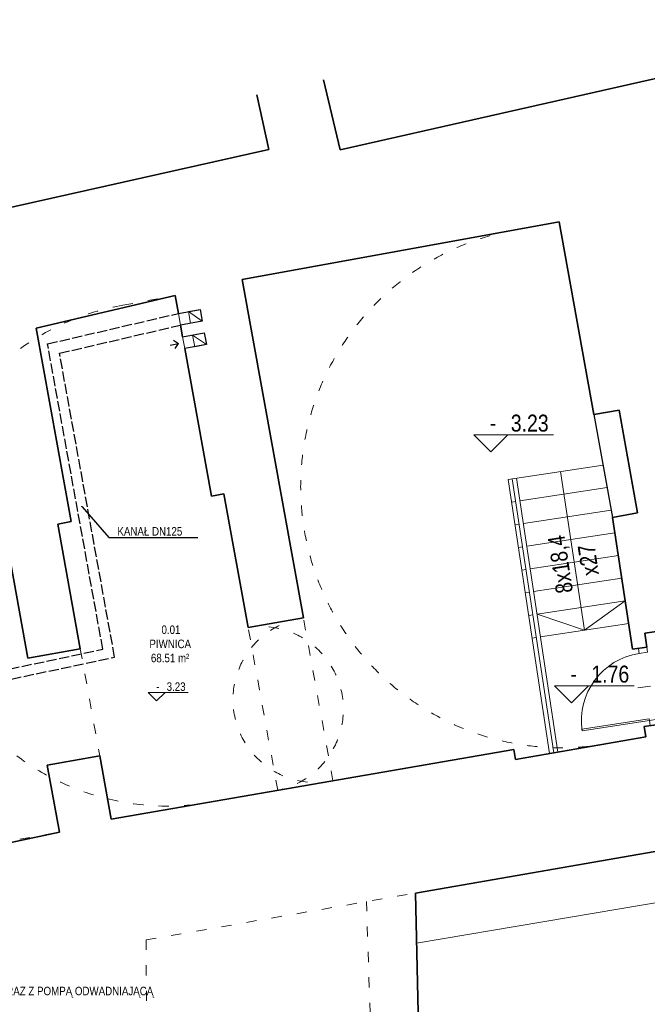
# Model space of a CAD drawing. Header units: centimetres. Extents: x -64755 to -45993, y -134522 to -130049.
# Tile 4 of 9: x -63615 to -62876, y -131500 to -130340. Entities that reach past the tile are written whole.
import ezdxf
from ezdxf import colors
from ezdxf.entities.mleader import LeaderData, LeaderLine
from ezdxf.enums import TextEntityAlignment as Align
from ezdxf.math import Vec2, Vec3

# ---------------------------------------------------------------- set-up
doc = ezdxf.new("R2010")
doc.units = ezdxf.units.CM
doc.linetypes.add('ACAD_ISO02W100', pattern=[15, 12, -3])
doc.linetypes.add('ACAD_ISO03W100', pattern=[30, 12, -18])
for name, color, linetype, lineweight in [('arch C', 1, 'Continuous', 13), ('arch drzwi', 1, 'Continuous', 13), ('arch K', 2, 'Continuous', 25), ('arch N', 1, 'ACAD_ISO03W100', 13), ('arch P', 7, 'Continuous', 35), ('arch T', 41, 'Continuous', 18), ('arch W', 251, 'Continuous', 5)]:
    doc.layers.add(name, color=color, linetype=linetype, lineweight=lineweight)
doc.styles.add('arch arial nar', font='ARIALN.TTF')

# ---------------------------------------------------------------- blocks, each defined once
blk = doc.blocks.new('*U10')
at = {"layer": 'arch drzwi'}
blk.add_line((40, 7.5), (40, -7.5), dxfattribs=at)
at = {"layer": 'arch drzwi', "color": 2}
for points in [[(0, 0), (2, 0), (2, 80), (0, 80)], [(-6, -10), (0, -10), (0, 0), (-6, 0)], [(80, -10), (86, -10), (86, 0), (80, 0)]]:
    blk.add_lwpolyline(points, close=True, dxfattribs=at)
at = {"layer": 'arch drzwi'}
blk.add_arc((0, 0), 80, 0, 90, dxfattribs=at)
blk = doc.blocks.new('_Dot')
at = {"color": 0, "linetype": 'ByBlock', "lineweight": -2}
blk.add_line((-0.5, 0), (-1, 0), dxfattribs=at)
at = {"color": 0, "linetype": 'ByBlock', "const_width": 0.5}
blk.add_lwpolyline([(-0.25, 0, 1), (0.25, 0, 1)], format="xyb", close=True, dxfattribs=at)
blk = doc.blocks.new('strz')
at = {"color": 0}
for p in [(5, 5), (10, 0), (5, -5)]:
    blk.add_line(p, (0, 0), dxfattribs=at)
blk = doc.blocks.new('*U5')
at = {"layer": 'arch W'}
blk.add_lwpolyline([(10, 10), (0, 0), (-10, 10), (37, 10)], dxfattribs=at)
at = {"layer": 'arch W', "color": 2, "style": 'arch arial nar'}
blk.add_attdef('-+', text='', height=10, dxfattribs=at).set_placement((3.25, 12), align=Align.RIGHT)
blk.add_attdef('WYS', (11.78, 11.86), '', height=10, dxfattribs=at)

msp = doc.modelspace()

# ---------------------------------------------------------------- linework, layer by layer
at = {"layer": 'arch C'}
for p, q in [((-63425.93, -130699.92), (-63428.42, -130686.14)), ((-63416.62, -130684), (-63400.35, -130695.28)), ((-63411.62, -130711.55), (-63395.35, -130722.83)), ((-63423.43, -130713.69), (-63420.94, -130727.47)), ((-62928.14, -130864.69), (-63040.05, -130881.64)), ((-63040.05, -130881.64), (-62991.17, -131204.39)), ((-63035.11, -130880.89), (-62986.22, -131203.65)), ((-63030.17, -130880.14), (-62981.28, -131202.9)), ((-62923.32, -130891.27), (-63026.12, -130906.84)), ((-63031.07, -130907.59), (-63036.01, -130908.34)), ((-62918.51, -130917.85), (-63022.08, -130933.53)), ((-63027.02, -130934.28), (-63031.97, -130935.03)), ((-62914.22, -130944.5), (-63018.03, -130960.23)), ((-63022.98, -130960.98), (-63027.92, -130961.73)), ((-62910.18, -130971.2), (-63013.99, -130986.92)), ((-63018.94, -130987.67), (-63023.88, -130988.42)), ((-62906.13, -130997.9), (-63009.95, -131013.62)), ((-63014.89, -131014.37), (-63019.84, -131015.12)), ((-62902.09, -131024.59), (-63005.9, -131040.32)), ((-63010.85, -131041.06), (-63015.79, -131041.81)), ((-62898.04, -131051.29), (-63001.86, -131067.01)), ((-63006.8, -131067.76), (-63011.75, -131068.51)), ((-63147.76, -131427.67), (-62745.79, -131359.8))]:
    msp.add_line(p, q, dxfattribs=at)
for points in [[(-63402.84, -130681.51), (-63416.62, -130684), (-63414.12, -130697.78), (-63400.35, -130695.28)], [(-63397.85, -130709.06), (-63411.62, -130711.55), (-63409.13, -130725.33), (-63395.35, -130722.83)]]:
    msp.add_lwpolyline(points, close=True, dxfattribs=at)
for points in [[(-62949.95, -131059.15), (-62978.26, -130872.28)], [(-63005.9, -131040.32), (-62949.95, -131059.15), (-62902.09, -131024.59)]]:
    msp.add_lwpolyline(points, dxfattribs=at)
at = {"layer": 'arch K', "linetype": 'ACAD_ISO02W100'}
for p, q in [((-63582.53, -130722.05), (-63428.42, -130686.14)), ((-63568.34, -130733.1), (-63425.93, -130699.92)), ((-63517.38, -131081.59), (-63582.53, -130722.05)), ((-63503.49, -131090.91), (-63568.34, -130733.1)), ((-64038.54, -131191.89), (-63517.38, -131081.59)), ((-64036.05, -131203.63), (-63503.49, -131090.91))]:
    msp.add_line(p, q, dxfattribs=at)
at = {"layer": 'arch K'}
msp.add_line((-62938.91, -130805.26), (-62916.98, -130926.29), dxfattribs=at)
for points in [[(-63428.42, -130686.14), (-63402.84, -130681.51), (-63400.35, -130695.28), (-63425.93, -130699.92)], [(-63423.43, -130713.69), (-63397.85, -130709.06), (-63395.35, -130722.83), (-63420.94, -130727.47)]]:
    msp.add_lwpolyline(points, dxfattribs=at)
at = {"layer": 'arch N'}
for p, q in [((-63493.93, -130676.4), (-63432.22, -130665.22)), ((-63246.39, -131236.42), (-63281.16, -131044.54)), ((-63311.42, -131247.68), (-63346.19, -131055.8)), ((-63543.91, -131081), (-63521.09, -131206.95)), ((-63387.92, -131261.43), (-63326.2, -131250.24)), ((-63615.31, -131305.32), (-63568.58, -131296.85))]:
    msp.add_line(p, q, dxfattribs=at)
at = {"layer": 'arch N', "linetype": 'ACAD_ISO03W100'}
for p, q in [((-63466.36, -131423.71), (-63148.97, -131368.74)), ((-63169.14, -132499.27), (-63206.9, -131378.77)), ((-63466.36, -131423.71), (-63461.59, -132525.63))]:
    msp.add_line(p, q, dxfattribs=at)
at = {"layer": 'arch N'}
for centre, radius, start, end in [((-62976.96, -130890.22), 307.41, 100.27136, 282.21403), ((-63440.93, -130968.91), 297.28, 100.27136, 280.27136), ((-63266.55, -131140.96), 97.52, 98.61306, 278.61306), ((-63331.59, -131152.23), 97.52, 278.61306, 98.61306)]:
    msp.add_arc(centre, radius, start, end, dxfattribs=at)
at = {"layer": 'arch P'}
for p, q in [((-62883.64, -130413.5), (-62559.27, -130340.26)), ((-63257.42, -130410.95), (-63237.96, -130493.5)), ((-63237.96, -130493.5), (-62883.64, -130413.5)), ((-63321.89, -130493.07), (-63336.12, -130428.81)), ((-64456.05, -130747.53), (-63321.89, -130493.07)), ((-63353.38, -130646.02), (-62980.03, -130578.36)), ((-62980.03, -130578.36), (-62938.91, -130805.26)), ((-63281.16, -131044.54), (-63353.38, -130646.02)), ((-63596.08, -130703.39), (-63432.22, -130665.22)), ((-63428.42, -130686.14), (-63432.22, -130665.22)), ((-63605.66, -131092.19), (-63680.73, -130677.93)), ((-63423.43, -130713.69), (-63425.93, -130699.92)), ((-63554.78, -130931.28), (-63596.08, -130703.39)), ((-63389.43, -130901.32), (-63420.94, -130727.47)), ((-62938.91, -130805.26), (-62909.39, -130799.91)), ((-62909.39, -130799.91), (-62887.46, -130920.94)), ((-63389.43, -130901.32), (-63374.67, -130898.64)), ((-63346.19, -131055.8), (-63374.67, -130898.64)), ((-62916.98, -130926.29), (-62887.46, -130920.94)), ((-63570.52, -130934.13), (-63554.78, -130931.28)), ((-62916.98, -130926.29), (-62893.46, -131081.58)), ((-63543.91, -131081), (-63570.52, -130934.13)), ((-62879.1, -131062.82), (-62443.7, -130996.87)), ((-63346.19, -131055.8), (-63281.16, -131044.54)), ((-62879.1, -131062.82), (-62876.65, -131079.03)), ((-63605.66, -131092.19), (-63543.91, -131081)), ((-62876.65, -131079.03), (-62893.46, -131081.58)), ((-62862.87, -131170), (-62879.68, -131172.54)), ((-62879.68, -131172.54), (-62877.83, -131184.76)), ((-63031.29, -131211.34), (-62877.83, -131184.76)), ((-63582.84, -131218.14), (-63521.09, -131206.95)), ((-63507.55, -131281.65), (-63521.09, -131206.95)), ((-63507.55, -131281.65), (-63033.33, -131199.52)), ((-63033.33, -131199.52), (-63031.29, -131211.34)), ((-63568.58, -131296.85), (-63582.84, -131218.14)), ((-64004.46, -131389.11), (-63568.58, -131296.85)), ((-63148.97, -131368.74), (-62775.72, -131304.09)), ((-63137.24, -131940.83), (-63148.97, -131368.74))]:
    msp.add_line(p, q, dxfattribs=at)

# ---------------------------------------------------------------- block references
at = {"layer": 'arch drzwi', "rotation": 98.61305756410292}
msp.add_blockref('*U10', (-62873.66, -131165.56), dxfattribs=at)
at = {"layer": 'arch K', "rotation": 190.2713574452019}
msp.add_blockref('strz', (-63428.32, -130721.69), dxfattribs=at)
at = {"layer": 'arch W', "xscale": 2, "yscale": 2, "zscale": 2}
for p, values in [((-63060.46, -130849.01), {'WYS': '3.23', '-+': '-'}), ((-62965.52, -131144.58), {'WYS': '1.76', '-+': '-'})]:
    msp.add_blockref('*U5', p, dxfattribs=at).add_auto_attribs(values)
at = {"layer": 'arch W'}
msp.add_blockref('*U5', (-63454, -131142.43), dxfattribs=at).add_auto_attribs({'WYS': '3.23', '-+': '-'})

# ---------------------------------------------------------------- texts
at = {"layer": 'arch W', "color": 41, "insert": (-62962.08, -130979.06), "char_height": 20, "width": 197.9302, "attachment_point": 5, "rotation": 98.61306, "style": 'arch arial nar'}
msp.add_mtext('8x18,4\\Px27', dxfattribs=at)
at = {"layer": 'arch W', "color": 41, "insert": (-63487.9, -131053.57), "char_height": 10, "width": 98.9651, "attachment_point": 1, "style": 'arch arial nar'}
msp.add_mtext('\\pi39.622;0.01 \\P\\pi25.41;PIWNICA\\P\\pi27.177;68.51 m²', dxfattribs=at)

# ---------------------------------------------------------------- leaders
at = {"layer": 'arch T', "color": 1}
ml = msp.add_multileader_mtext('Standard', dxfattribs=at)
ml.set_content('KANAŁ DN125', color=41, style='arch arial nar')
ml.set_leader_properties(color=252)
ml.set_arrow_properties(name='DOT')
ml.build(insert=Vec2(0, 0))
ml.multileader.update_dxf_attribs({"has_dogleg": 0, "text_left_attachment_type": 5, "text_right_attachment_type": 5, "dogleg_length": 0, "arrow_head_size": 1, "scale": 5})
ctx = ml.context
ctx.base_point, ctx.scale, ctx.char_height, ctx.arrow_head_size, ctx.landing_gap_size, ctx.plane_origin = Vec3(-63510.19, -130949.82), 5, 10, 1, 10, Vec3(-63402.73, -131572.68)
ctx.left_attachment, ctx.right_attachment = 5, 5
notes = []
notes.append((ctx, [(0, (1, 1, 0), (-63510.19, -130949.82), (1, 0), 0, [(0, [(-63542.54, -130913.27)], 0, [])])]))
ctx.mtext.insert, ctx.mtext.width, ctx.mtext.defined_height, ctx.mtext.flow_direction = Vec3(-63500.19, -130937.78), 183.1408, 4.77, 5
ml = msp.add_multileader_mtext('Standard', dxfattribs=at)
ml.set_content('NAWIEW W ELEWACJI', color=41, style='arch arial nar')
ml.set_leader_properties(color=252)
ml.set_arrow_properties(name='DOT')
ml.build(insert=Vec2(0, 0))
ml.multileader.update_dxf_attribs({"has_dogleg": 0, "text_left_attachment_type": 5, "text_right_attachment_type": 5, "dogleg_length": 0, "arrow_head_size": 1, "scale": 5})
ctx = ml.context
ctx.base_point, ctx.scale, ctx.char_height, ctx.arrow_head_size, ctx.landing_gap_size, ctx.plane_origin = Vec3(-64317.47, -131042.51), 5, 10, 1, 10, Vec3(-64755.15, -132041.63)
ctx.left_attachment, ctx.right_attachment = 5, 5
notes.append((ctx, [(0, (1, 1, 0), (-64317.47, -131042.51), (1, 0), 0, [(0, [(-64613.93, -131081.93)], 0, [])])]))
ctx.mtext.insert, ctx.mtext.width, ctx.mtext.defined_height, ctx.mtext.flow_direction = Vec3(-64307.47, -131030.33), 3662.8155, 95.41, 5
ml = msp.add_multileader_mtext('Standard', dxfattribs=at)
ml.set_content('NAWIEW "ZETOWY"', color=41, style='arch arial nar')
ml.set_leader_properties(color=252)
ml.set_arrow_properties(name='DOT')
ml.build(insert=Vec2(0, 0))
ml.multileader.update_dxf_attribs({"has_dogleg": 0, "text_left_attachment_type": 5, "text_right_attachment_type": 5, "dogleg_length": 0, "arrow_head_size": 1, "scale": 5})
ctx = ml.context
ctx.base_point, ctx.scale, ctx.char_height, ctx.arrow_head_size, ctx.landing_gap_size, ctx.plane_origin = Vec3(-64317.58, -131076.78), 5, 10, 1, 10, Vec3(-64776.63, -132242.18)
ctx.left_attachment, ctx.right_attachment = 5, 5
notes.append((ctx, [(0, (1, 1, 0), (-64317.58, -131076.78), (1, 0), 0, [(0, [(-64483.91, -131283.24)], 0, [])])]))
ctx.mtext.insert, ctx.mtext.width, ctx.mtext.defined_height, ctx.mtext.flow_direction = Vec3(-64307.58, -131064.6), 3662.8155, 95.41, 5
at = {"layer": 'arch T'}
ml = msp.add_multileader_mtext('Standard', dxfattribs=at)
ml.set_content('POSADZKA ANTYPOŚLIZGOWA ZE SPADKIEM W KIERUNKU KRATKI, PRZY ŚCIANACH COKÓŁ WYS. 15 cm ', color=41, style='arch arial nar')
ml.set_leader_properties(color=252)
ml.set_arrow_properties(name='DOT')
ml.build(insert=Vec2(0, 0))
ml.multileader.update_dxf_attribs({"has_dogleg": 0, "text_left_attachment_type": 5, "text_right_attachment_type": 5, "dogleg_length": 0, "arrow_head_size": 1, "scale": 5})
ctx = ml.context
ctx.base_point, ctx.scale, ctx.char_height, ctx.arrow_head_size, ctx.landing_gap_size, ctx.plane_origin = Vec3(-64317.47, -131170.27), 5, 10, 1, 10, Vec3(-63968.37, -132420.18)
ctx.left_attachment, ctx.right_attachment = 5, 5
notes.append((ctx, [(0, (1, 1, 0), (-64317.47, -131170.27), (1, 0), 0, [(0, [(-64385.1, -131291.29)], 0, [])])]))
ctx.mtext.insert, ctx.mtext.width, ctx.mtext.defined_height, ctx.mtext.flow_direction = Vec3(-64307.47, -131102.73), 183.1408, 4.77, 5
at = {"layer": 'arch T', "color": 1}
ml = msp.add_multileader_mtext('Standard', dxfattribs=at)
ml.set_content('KANAŁ DN125', color=41, style='arch arial nar')
ml.set_leader_properties(color=252)
ml.set_arrow_properties(name='DOT')
ml.build(insert=Vec2(0, 0))
ml.multileader.update_dxf_attribs({"has_dogleg": 0, "text_left_attachment_type": 5, "text_right_attachment_type": 5, "dogleg_length": 0, "arrow_head_size": 1, "scale": 5})
ctx = ml.context
ctx.base_point, ctx.scale, ctx.char_height, ctx.arrow_head_size, ctx.landing_gap_size, ctx.plane_origin = Vec3(-64463.03, -131133.03), 5, 10, 1, 10, Vec3(-64355.57, -131755.89)
ctx.left_attachment, ctx.right_attachment = 5, 5
notes.append((ctx, [(0, (1, 1, 0), (-64463.03, -131133.03), (1, 0), 0, [(0, [(-64490.97, -131163)], 0, [])])]))
ctx.mtext.insert, ctx.mtext.width, ctx.mtext.defined_height, ctx.mtext.flow_direction = Vec3(-64453.03, -131120.99), 183.1408, 4.77, 5
ml = msp.add_multileader_mtext('Standard', dxfattribs=at)
ml.set_content('WENTYLATOR OSIOWY ', color=41, style='arch arial nar')
ml.set_leader_properties(color=252)
ml.set_arrow_properties(name='DOT')
ml.build(insert=Vec2(0, 0))
ml.multileader.update_dxf_attribs({"has_dogleg": 0, "text_left_attachment_type": 5, "text_right_attachment_type": 5, "dogleg_length": 0, "arrow_head_size": 1, "scale": 5})
ctx = ml.context
ctx.base_point, ctx.scale, ctx.char_height, ctx.arrow_head_size, ctx.landing_gap_size, ctx.plane_origin = Vec3(-63999.77, -131140.42), 5, 10, 1, 10, Vec3(-63903.9, -131765.68)
ctx.left_attachment, ctx.right_attachment = 5, 5
notes.append((ctx, [(0, (1, 1, 0), (-63999.77, -131140.42), (1, 0), 0, [(0, [(-64064.26, -131197.94)], 0, [])])]))
ctx.mtext.insert, ctx.mtext.width, ctx.mtext.defined_height, ctx.mtext.flow_direction = Vec3(-63989.77, -131128.24), 183.1408, 4.77, 5
ml = msp.add_multileader_mtext('Standard', dxfattribs=at)
ml.set_content('SZCZELNA STUDZIENKA SCHŁADZAJĄCA %%C600, Hmin. = 0.80 m WRAZ Z POMPĄ ODWADNIAJĄCĄ', color=41, style='arch arial nar')
ml.set_leader_properties(color=252)
ml.set_arrow_properties(name='DOT')
ml.build(insert=Vec2(0, 0))
ml.multileader.update_dxf_attribs({"has_dogleg": 0, "text_left_attachment_type": 5, "text_right_attachment_type": 5, "dogleg_length": 0, "arrow_head_size": 1, "scale": 5})
ctx = ml.context
ctx.base_point, ctx.scale, ctx.char_height, ctx.arrow_head_size, ctx.landing_gap_size, ctx.plane_origin = Vec3(-63999.77, -131525.98), 5, 10, 1, 10, Vec3(-63920.09, -131769.7)
ctx.left_attachment, ctx.right_attachment = 5, 5
notes.append((ctx, [(0, (1, 1, 0), (-63999.77, -131525.98), (1, 0), 0, [(0, [(-64105.14, -131324.17)], 0, [])])]))
ctx.mtext.insert, ctx.mtext.width, ctx.mtext.defined_height, ctx.mtext.flow_direction = Vec3(-63989.77, -131479.03), 222.0684, 4.77, 5
ml = msp.add_multileader_mtext('Standard', dxfattribs=at)
ml.set_content('\\pxql,t3;ZLEW ZE STALI NIERDZEWNEJ \\P+ ZAWÓR ZE ZŁĄCZKĄ', color=41, style='arch arial nar')
ml.set_leader_properties(color=252)
ml.set_arrow_properties(name='DOT')
ml.build(insert=Vec2(0, 0))
ml.multileader.update_dxf_attribs({"has_dogleg": 0, "text_left_attachment_type": 5, "text_right_attachment_type": 5, "dogleg_length": 0, "arrow_head_size": 1, "scale": 5})
ctx = ml.context
ctx.base_point, ctx.scale, ctx.char_height, ctx.arrow_head_size, ctx.landing_gap_size, ctx.plane_origin = Vec3(-63999.77, -131445.43), 5, 10, 1, 10, Vec3(-63920.09, -131689.15)
ctx.left_attachment, ctx.right_attachment = 5, 5
notes.append((ctx, [(0, (1, 1, 0), (-63999.77, -131445.43), (1, 0), 0, [(0, [(-64038.59, -131370.45)], 0, [])])]))
ctx.mtext.insert, ctx.mtext.width, ctx.mtext.defined_height, ctx.mtext.flow_direction = Vec3(-63989.77, -131413.1), 222.0684, 4.77, 5
ml = msp.add_multileader_mtext('Standard', dxfattribs=at)
ml.set_content('PRZEWIERTY %%C150 WG \\PPROJEKTU PRZYŁACZA \\PCIEPLNEGO ', color=41, style='arch arial nar')
ml.set_leader_properties(color=252)
ml.set_arrow_properties(name='DOT')
ml.build(insert=Vec2(0, 0))
ml.multileader.update_dxf_attribs({"has_dogleg": 0, "text_left_attachment_type": 5, "text_right_attachment_type": 5, "dogleg_length": 0, "arrow_head_size": 1, "scale": 5})
ctx = ml.context
ctx.base_point, ctx.scale, ctx.char_height, ctx.arrow_head_size, ctx.landing_gap_size, ctx.plane_origin = Vec3(-64435.68, -131525.98), 5, 10, 1, 10, Vec3(-64741.17, -132349.12)
ctx.left_attachment, ctx.right_attachment = 5, 5
notes.append((ctx, [(0, (1, 1, 0), (-64435.68, -131525.98), (1, 0), 0, [(1, [(-64517.57, -131420.31), (-64519.64, -131388.78)], 0, [])])]))
ctx.mtext.insert, ctx.mtext.width, ctx.mtext.defined_height, ctx.mtext.flow_direction = Vec3(-64425.68, -131479.92), 3662.8155, 95.41, 5
for ctx, leaders in notes:
    for number, flags, end, landing, length, lines in leaders:
        leader = LeaderData()
        leader.index, (leader.has_last_leader_line, leader.has_dogleg_vector, leader.attachment_direction) = number, flags
        leader.last_leader_point, leader.dogleg_vector, leader.dogleg_length = Vec3(end), Vec3(landing), length
        for number, points, colour, breaks in lines:
            line = LeaderLine()
            line.index, line.vertices, line.color, line.breaks = number, Vec3.list(points), colors.encode_raw_color(colour), breaks
            leader.lines.append(line)
        ctx.leaders.append(leader)

doc.saveas('drawing.dxf')
